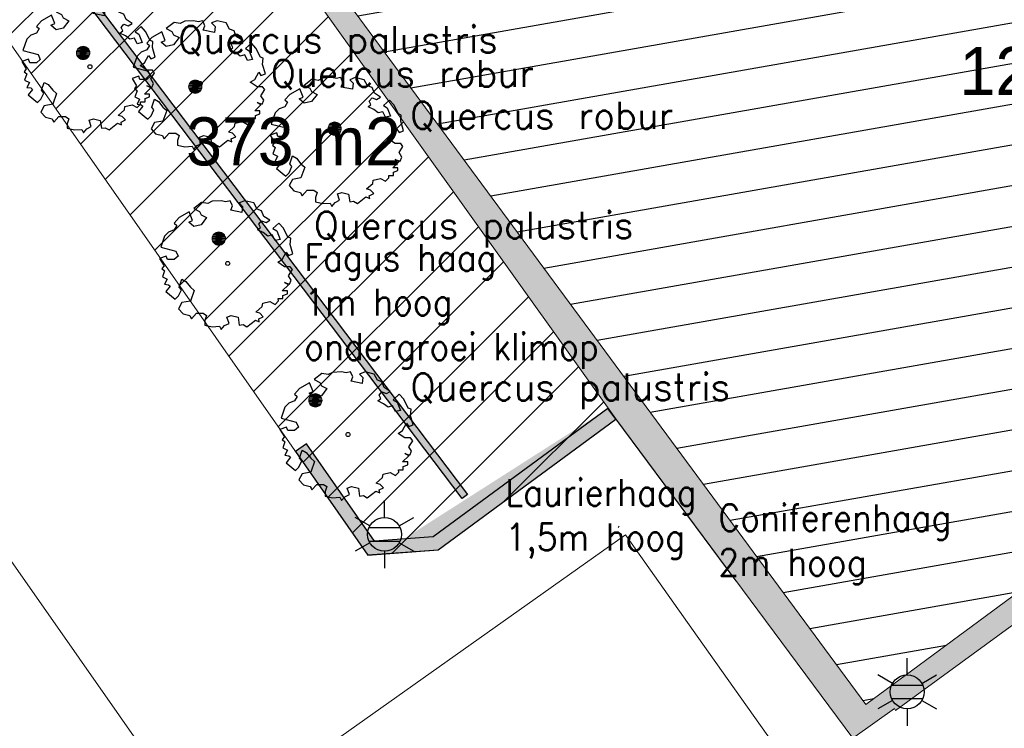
# Model space of a CAD drawing. Header units: metres. Extents: x 102852 to 107229, y 385458 to 392889.
# Tile 8 of 19: x 106760 to 106797, y 392631 to 392658. Entities that reach past the tile are written whole.
import ezdxf
from ezdxf.enums import TextEntityAlignment as Align

# ---------------------------------------------------------------- set-up
doc = ezdxf.new("R2010")
doc.units = ezdxf.units.M
for name, color, linetype, lineweight in [('0-BEPLANTING', 14, 'Continuous', 30), ('0-HAAG', 82, 'Continuous', 30), ('0-TENNISBAAN', 160, 'Continuous', 30), ('0-VERHARDING', 5, 'Continuous', 30), ('_alg-maatvoering', 7, 'Continuous', 0), ('B-WE-GR-BOOM-S', 90, 'Continuous', 30), ('B-WE-GR-STRUIK-G', 90, 'Continuous', 13), ('B-WE-IE-GEBOUW-G', 10, 'Continuous', 0), ('B-WE-IE-OV-LICHTMAST-S', 40, 'Continuous', 30), ('B-WE-OG-TOPOGRAFIE_BEBOUWING-G', 8, 'Continuous', 13), ('B-WE-VH-KANTVERHARDING-G', 60, 'Continuous', 13), ('Bomen', 84, 'Continuous', 0), ('Boomsoort', 10, 'Continuous', 0), ('N-WE-IE-TERREINAFSCHEIDING_KUNSTMATIG_HEKWERK-G', 6, 'Continuous', 0), ('X-XX-AL-VERWIJZING-S', 7, 'Continuous', 30)]:
    doc.layers.add(name, color=color, linetype=linetype, lineweight=lineweight)
doc.styles.add('arial', font='arial.ttf')
doc.styles.add('ISO 1 1000 T2 5 0', font='font_iso.shx', dxfattribs={"height": 2.5})
doc.styles.add('NLCS-ISO', font='NLCS-ISO.ttf')
doc.styles.add('NLCS-ISO-M200-T25', font='NLCS-ISO.ttf', dxfattribs={"height": 0.5})
doc.styles.add('Style-txt', font='txt.shx')

# ---------------------------------------------------------------- blocks, each defined once
blk = doc.blocks.new('B-SIE-WEG_LICHTMAST-SO_6')
at = {"ltscale": 0.1}
for p, q in [((0, 1.266), (0, 2.531)), ((-1.096, 0.633), (-2.192, 1.266)), ((1.096, 0.633), (2.192, 1.266)), ((-1.096, -0.633), (-2.192, -1.266)), ((1.096, -0.633), (2.192, -1.266)), ((0, -1.266), (0, -2.531))]:
    blk.add_line(p, q, dxfattribs=at)
at = {"flags": 128}
for points in [[(-1.163, 0.5), (1.163, 0.5)], [(-1.163, -0.5), (1.163, -0.5)]]:
    blk.add_lwpolyline(points, dxfattribs=at)
at = {"ltscale": 0.1}
blk.add_circle((0, 0), 1.266, dxfattribs=at)
at = {"style": 'NLCS-ISO'}
blk.add_attdef('TYPE', text='', height=1.8, dxfattribs=at).set_placement((0, 2.531), align=Align.BOTTOM_CENTER)
blk = doc.blocks.new('SGR-BOOM_06_9')
at = {"linetype": 'Continuous', "flags": 128}
blk.add_lwpolyline([(2.698, 3.52), (2.53, 3.939), (2.197, 4.064), (1.945, 4.524), (1.273, 4.692), (0.855, 4.524), (1.108, 4.273), (1.064, 3.812), (0.228, 3.98), (0.352, 4.315), (0.184, 4.692), (-0.15, 4.609), (-0.486, 4.692), (-1.155, 4.65), (-1.491, 4.483), (-1.952, 4.565), (-2.539, 4.105), (-2.12, 3.896), (-1.994, 3.644), (-1.575, 3.435), (-1.994, 2.89), (-2.539, 2.766), (-2.915, 3.099), (-2.62, 3.217), (-2.873, 3.855), (-3.628, 3.435), (-4.004, 3.016), (-3.794, 2.848), (-4.004, 2.514), (-4.425, 2.346), (-4.717, 2.054), (-5.01, 1.214), (-3.88, 0.921), (-3.712, 0.544), (-4.004, 0.293), (-4.507, 0.293), (-4.602, 0.556), (-5.093, 0.376), (-4.758, -0.168), (-4.925, -0.377), (-4.717, -0.545), (-4.884, -1.006), (-4.532, -1.182), (-4.717, -1.551), (-4.424, -1.592), (-4.293, -1.707), (-4.619, -2.107), (-3.921, -2.682), (-3.668, -2.431), (-3.46, -1.97), (-3.627, -1.761), (-3.419, -1.174), (-3.124, -1.342), (-2.788, -1.761), (-2.496, -2.01), (-2.788, -2.808), (-3.419, -2.932), (-3.668, -3.394), (-3.333, -3.771), (-2.832, -3.897), (-2.769, -4.022), (-2.706, -4.148), (-2.328, -3.729), (-1.826, -3.729), (-1.575, -3.897), (-1.699, -4.273), (-1.699, -4.609), (-1.154, -4.736), (-0.61, -4.692), (-0.486, -4.945), (-0.233, -4.65), (0.101, -4.483), (-0.059, -4.007), (0.269, -3.896), (0.773, -4.023), (0.856, -4.609), (1.149, -4.565), (1.442, -4.736), (2.071, -4.232), (2.365, -4.356), (2.322, -4.147), (2.657, -3.98), (2.406, -3.728), (2.113, -3.644), (2.574, -3.226), (2.615, -2.975), (3.16, -2.848), (3.538, -3.058), (3.787, -2.807), (3.77, -2.633), (4.123, -2.633), (4.123, -2.387), (4.459, -2.263), (4.459, -2.054), (4.082, -2.054), (4.543, -1.591), (4.25, -1.425), (4.627, -1.55), (4.752, -1.257), (4.543, -0.921), (4.835, -0.461), (4.668, -0.252), (4.25, -0.252), (3.746, 0.085), (4.082, 0.294), (4.375, 0.838), (4.543, 0.589), (4.876, 0.713), (4.667, 1.425), (4.711, 1.886), (4.5, 1.97), (4.164, 2.64), (3.828, 3.013), (3.374, 2.604), (3.663, 2.431), (3.914, 1.802), (3.537, 1.718), (3.327, 2.136), (2.991, 2.054), (2.657, 2.305), (2.238, 2.514), (2.447, 2.682), (2.321, 2.932), (2.53, 3.184), (2.866, 3.059), (3.159, 3.227)], close=True, dxfattribs=at)
blk.add_circle((0, 0), 0.15)
at = {"style": 'NLCS-ISO-M200-T25'}
blk.add_attdef('TYPE', (0, 0), '', height=1.8, dxfattribs=at)
blk = doc.blocks.new('kadata_3')
at = {"layer": 'B-WE-OG-TOPOGRAFIE_BEBOUWING-G', "flags": 128}
for points in [[(106761.945, 392633.723), (106746.916, 392655.197)], [(106782.373, 392638.334), (106766.56, 392627.129)], [(106785.264, 392634.255), (106782.373, 392638.334)], [(106790.766, 392626.492), (106785.264, 392634.255)], [(106766.56, 392627.129), (106761.945, 392633.723)]]:
    blk.add_lwpolyline(points, dxfattribs=at)
blk = doc.blocks.new('MPOLYGON_104')
at = {"layer": 'Bomen', "flags": 128}
for points in [[(106770.535, 392643.419), (106770.53, 392643.37), (106771.03, 392643.37)], [(106770.53, 392643.37), (106770.535, 392643.321), (106771.025, 392643.321)], [(106770.53, 392643.37), (106771.03, 392643.37), (106771.025, 392643.321)], [(106770.549, 392643.466), (106770.535, 392643.419), (106771.025, 392643.419)], [(106770.535, 392643.419), (106771.025, 392643.419), (106771.03, 392643.37)], [(106770.535, 392643.321), (106770.549, 392643.274), (106771.011, 392643.274)], [(106770.535, 392643.321), (106771.025, 392643.321), (106771.011, 392643.274)], [(106770.572, 392643.509), (106770.549, 392643.466), (106771.011, 392643.466)], [(106770.549, 392643.466), (106771.011, 392643.466), (106771.025, 392643.419)], [(106770.603, 392643.547), (106770.572, 392643.509), (106770.988, 392643.509)], [(106770.572, 392643.509), (106770.988, 392643.509), (106771.011, 392643.466)], [(106770.641, 392643.578), (106770.603, 392643.547), (106770.957, 392643.547)], [(106770.603, 392643.547), (106770.957, 392643.547), (106770.988, 392643.509)], [(106770.684, 392643.601), (106770.641, 392643.578), (106770.919, 392643.578)], [(106770.641, 392643.578), (106770.919, 392643.578), (106770.957, 392643.547)], [(106770.731, 392643.615), (106770.684, 392643.601), (106770.876, 392643.601)], [(106770.684, 392643.601), (106770.876, 392643.601), (106770.919, 392643.578)], [(106770.78, 392643.62), (106770.731, 392643.615), (106770.829, 392643.615)], [(106770.731, 392643.615), (106770.829, 392643.615), (106770.876, 392643.601)], [(106770.549, 392643.274), (106770.572, 392643.231), (106770.988, 392643.231)], [(106770.549, 392643.274), (106771.011, 392643.274), (106770.988, 392643.231)], [(106770.572, 392643.231), (106770.603, 392643.193), (106770.957, 392643.193)], [(106770.572, 392643.231), (106770.988, 392643.231), (106770.957, 392643.193)], [(106770.603, 392643.193), (106770.641, 392643.162), (106770.919, 392643.162)], [(106770.603, 392643.193), (106770.957, 392643.193), (106770.919, 392643.162)], [(106770.641, 392643.162), (106770.684, 392643.139), (106770.876, 392643.139)], [(106770.641, 392643.162), (106770.919, 392643.162), (106770.876, 392643.139)], [(106770.684, 392643.139), (106770.731, 392643.125), (106770.829, 392643.125)], [(106770.684, 392643.139), (106770.876, 392643.139), (106770.829, 392643.125)], [(106770.731, 392643.125), (106770.829, 392643.125), (106770.78, 392643.12)]]:
    blk.add_lwpolyline(points, close=True, dxfattribs=at)
at = {"layer": 'Bomen', "color": 74, "true_color": 0x55aa00, "flags": 128}
for points in [[(106770.53, 392643.37), (106770.535, 392643.419)], [(106770.535, 392643.321), (106770.53, 392643.37)], [(106770.535, 392643.419), (106770.549, 392643.466)], [(106770.549, 392643.274), (106770.535, 392643.321)], [(106770.549, 392643.466), (106770.572, 392643.509)], [(106770.572, 392643.509), (106770.603, 392643.547)], [(106770.603, 392643.547), (106770.641, 392643.578)], [(106770.641, 392643.578), (106770.684, 392643.601)], [(106770.684, 392643.601), (106770.731, 392643.615)], [(106770.731, 392643.615), (106770.78, 392643.62)], [(106770.78, 392643.62), (106770.829, 392643.615)], [(106770.829, 392643.615), (106770.876, 392643.601)], [(106770.876, 392643.601), (106770.919, 392643.578)], [(106770.919, 392643.578), (106770.957, 392643.547)], [(106770.957, 392643.547), (106770.988, 392643.509)], [(106770.988, 392643.509), (106771.011, 392643.466)], [(106771.011, 392643.466), (106771.025, 392643.419)], [(106771.025, 392643.321), (106771.011, 392643.274)], [(106771.025, 392643.419), (106771.03, 392643.37)], [(106771.03, 392643.37), (106771.025, 392643.321)], [(106770.572, 392643.231), (106770.549, 392643.274)], [(106770.603, 392643.193), (106770.572, 392643.231)], [(106770.641, 392643.162), (106770.603, 392643.193)], [(106770.684, 392643.139), (106770.641, 392643.162)], [(106770.731, 392643.125), (106770.684, 392643.139)], [(106770.78, 392643.12), (106770.731, 392643.125)], [(106770.829, 392643.125), (106770.78, 392643.12)], [(106770.876, 392643.139), (106770.829, 392643.125)], [(106770.919, 392643.162), (106770.876, 392643.139)], [(106770.957, 392643.193), (106770.919, 392643.162)], [(106770.988, 392643.231), (106770.957, 392643.193)], [(106771.011, 392643.274), (106770.988, 392643.231)]]:
    blk.add_lwpolyline(points, dxfattribs=at)
at = {"layer": 'Bomen'}
for points in [[(106770.535, 392643.419), (106770.53, 392643.37), (106771.03, 392643.37)], [(106770.549, 392643.466), (106770.535, 392643.419), (106771.025, 392643.419)], [(106770.535, 392643.419), (106771.025, 392643.419), (106771.03, 392643.37)], [(106770.572, 392643.509), (106770.549, 392643.466), (106771.011, 392643.466)], [(106770.549, 392643.466), (106771.011, 392643.466), (106771.025, 392643.419)], [(106770.603, 392643.547), (106770.572, 392643.509), (106770.988, 392643.509)], [(106770.572, 392643.509), (106770.988, 392643.509), (106771.011, 392643.466)], [(106770.641, 392643.578), (106770.603, 392643.547), (106770.957, 392643.547)], [(106770.603, 392643.547), (106770.957, 392643.547), (106770.988, 392643.509)], [(106770.684, 392643.601), (106770.641, 392643.578), (106770.919, 392643.578)], [(106770.641, 392643.578), (106770.919, 392643.578), (106770.957, 392643.547)], [(106770.731, 392643.615), (106770.684, 392643.601), (106770.876, 392643.601)], [(106770.684, 392643.601), (106770.876, 392643.601), (106770.919, 392643.578)], [(106770.78, 392643.62), (106770.731, 392643.615), (106770.829, 392643.615)], [(106770.731, 392643.615), (106770.829, 392643.615), (106770.876, 392643.601)]]:
    blk.add_solid(points, dxfattribs=at)
at = {"layer": 'Bomen', "extrusion": (0, 0, -1)}
for points in [[(-106770.53, 392643.37), (-106770.535, 392643.321), (-106771.025, 392643.321)], [(-106770.53, 392643.37), (-106771.03, 392643.37), (-106771.025, 392643.321)], [(-106770.535, 392643.321), (-106770.549, 392643.274), (-106771.011, 392643.274)], [(-106770.535, 392643.321), (-106771.025, 392643.321), (-106771.011, 392643.274)], [(-106770.549, 392643.274), (-106770.572, 392643.231), (-106770.988, 392643.231)], [(-106770.549, 392643.274), (-106771.011, 392643.274), (-106770.988, 392643.231)], [(-106770.572, 392643.231), (-106770.603, 392643.193), (-106770.957, 392643.193)], [(-106770.572, 392643.231), (-106770.988, 392643.231), (-106770.957, 392643.193)], [(-106770.603, 392643.193), (-106770.641, 392643.162), (-106770.919, 392643.162)], [(-106770.603, 392643.193), (-106770.957, 392643.193), (-106770.919, 392643.162)], [(-106770.641, 392643.162), (-106770.684, 392643.139), (-106770.876, 392643.139)], [(-106770.641, 392643.162), (-106770.919, 392643.162), (-106770.876, 392643.139)], [(-106770.684, 392643.139), (-106770.731, 392643.125), (-106770.829, 392643.125)], [(-106770.684, 392643.139), (-106770.876, 392643.139), (-106770.829, 392643.125)], [(-106770.731, 392643.125), (-106770.829, 392643.125), (-106770.78, 392643.12)]]:
    blk.add_solid(points, dxfattribs=at)
blk = doc.blocks.new('MPOLYGON_105')
at = {"layer": 'Bomen', "flags": 128}
for points in [[(106766.043, 392655.147), (106766.039, 392655.098), (106766.539, 392655.098)], [(106766.039, 392655.098), (106766.043, 392655.049), (106766.534, 392655.049)], [(106766.039, 392655.098), (106766.539, 392655.098), (106766.534, 392655.049)], [(106766.058, 392655.194), (106766.043, 392655.147), (106766.534, 392655.147)], [(106766.043, 392655.147), (106766.534, 392655.147), (106766.539, 392655.098)], [(106766.081, 392655.237), (106766.058, 392655.194), (106766.52, 392655.194)], [(106766.058, 392655.194), (106766.52, 392655.194), (106766.534, 392655.147)], [(106766.112, 392655.275), (106766.081, 392655.237), (106766.497, 392655.237)], [(106766.081, 392655.237), (106766.497, 392655.237), (106766.52, 392655.194)], [(106766.15, 392655.306), (106766.112, 392655.275), (106766.465, 392655.275)], [(106766.112, 392655.275), (106766.465, 392655.275), (106766.497, 392655.237)], [(106766.193, 392655.329), (106766.15, 392655.306), (106766.428, 392655.306)], [(106766.15, 392655.306), (106766.428, 392655.306), (106766.465, 392655.275)], [(106766.24, 392655.343), (106766.193, 392655.329), (106766.384, 392655.329)], [(106766.193, 392655.329), (106766.384, 392655.329), (106766.428, 392655.306)], [(106766.289, 392655.348), (106766.24, 392655.343), (106766.337, 392655.343)], [(106766.24, 392655.343), (106766.337, 392655.343), (106766.384, 392655.329)], [(106766.043, 392655.049), (106766.058, 392655.002), (106766.52, 392655.002)], [(106766.043, 392655.049), (106766.534, 392655.049), (106766.52, 392655.002)], [(106766.058, 392655.002), (106766.081, 392654.959), (106766.497, 392654.959)], [(106766.058, 392655.002), (106766.52, 392655.002), (106766.497, 392654.959)], [(106766.081, 392654.959), (106766.112, 392654.921), (106766.465, 392654.921)], [(106766.081, 392654.959), (106766.497, 392654.959), (106766.465, 392654.921)], [(106766.112, 392654.921), (106766.15, 392654.89), (106766.428, 392654.89)], [(106766.112, 392654.921), (106766.465, 392654.921), (106766.428, 392654.89)], [(106766.15, 392654.89), (106766.193, 392654.867), (106766.384, 392654.867)], [(106766.15, 392654.89), (106766.428, 392654.89), (106766.384, 392654.867)], [(106766.193, 392654.867), (106766.24, 392654.853), (106766.337, 392654.853)], [(106766.193, 392654.867), (106766.384, 392654.867), (106766.337, 392654.853)], [(106766.24, 392654.853), (106766.337, 392654.853), (106766.289, 392654.848)]]:
    blk.add_lwpolyline(points, close=True, dxfattribs=at)
at = {"layer": 'Bomen', "color": 74, "true_color": 0x55aa00, "flags": 128}
for points in [[(106766.039, 392655.098), (106766.043, 392655.147)], [(106766.043, 392655.049), (106766.039, 392655.098)], [(106766.043, 392655.147), (106766.058, 392655.194)], [(106766.058, 392655.194), (106766.081, 392655.237)], [(106766.081, 392655.237), (106766.112, 392655.275)], [(106766.112, 392655.275), (106766.15, 392655.306)], [(106766.15, 392655.306), (106766.193, 392655.329)], [(106766.193, 392655.329), (106766.24, 392655.343)], [(106766.24, 392655.343), (106766.289, 392655.348)], [(106766.289, 392655.348), (106766.337, 392655.343)], [(106766.337, 392655.343), (106766.384, 392655.329)], [(106766.384, 392655.329), (106766.428, 392655.306)], [(106766.428, 392655.306), (106766.465, 392655.275)], [(106766.465, 392655.275), (106766.497, 392655.237)], [(106766.497, 392655.237), (106766.52, 392655.194)], [(106766.52, 392655.194), (106766.534, 392655.147)], [(106766.534, 392655.147), (106766.539, 392655.098)], [(106766.539, 392655.098), (106766.534, 392655.049)], [(106766.058, 392655.002), (106766.043, 392655.049)], [(106766.081, 392654.959), (106766.058, 392655.002)], [(106766.112, 392654.921), (106766.081, 392654.959)], [(106766.15, 392654.89), (106766.112, 392654.921)], [(106766.193, 392654.867), (106766.15, 392654.89)], [(106766.24, 392654.853), (106766.193, 392654.867)], [(106766.289, 392654.848), (106766.24, 392654.853)], [(106766.337, 392654.853), (106766.289, 392654.848)], [(106766.384, 392654.867), (106766.337, 392654.853)], [(106766.428, 392654.89), (106766.384, 392654.867)], [(106766.465, 392654.921), (106766.428, 392654.89)], [(106766.497, 392654.959), (106766.465, 392654.921)], [(106766.52, 392655.002), (106766.497, 392654.959)], [(106766.534, 392655.049), (106766.52, 392655.002)]]:
    blk.add_lwpolyline(points, dxfattribs=at)
at = {"layer": 'Bomen'}
for points in [[(106766.043, 392655.147), (106766.039, 392655.098), (106766.539, 392655.098)], [(106766.058, 392655.194), (106766.043, 392655.147), (106766.534, 392655.147)], [(106766.043, 392655.147), (106766.534, 392655.147), (106766.539, 392655.098)], [(106766.081, 392655.237), (106766.058, 392655.194), (106766.52, 392655.194)], [(106766.058, 392655.194), (106766.52, 392655.194), (106766.534, 392655.147)], [(106766.112, 392655.275), (106766.081, 392655.237), (106766.497, 392655.237)], [(106766.081, 392655.237), (106766.497, 392655.237), (106766.52, 392655.194)], [(106766.15, 392655.306), (106766.112, 392655.275), (106766.465, 392655.275)], [(106766.112, 392655.275), (106766.465, 392655.275), (106766.497, 392655.237)], [(106766.193, 392655.329), (106766.15, 392655.306), (106766.428, 392655.306)], [(106766.15, 392655.306), (106766.428, 392655.306), (106766.465, 392655.275)], [(106766.24, 392655.343), (106766.193, 392655.329), (106766.384, 392655.329)], [(106766.193, 392655.329), (106766.384, 392655.329), (106766.428, 392655.306)], [(106766.289, 392655.348), (106766.24, 392655.343), (106766.337, 392655.343)], [(106766.24, 392655.343), (106766.337, 392655.343), (106766.384, 392655.329)]]:
    blk.add_solid(points, dxfattribs=at)
at = {"layer": 'Bomen', "extrusion": (0, 0, -1)}
for points in [[(-106766.039, 392655.098), (-106766.043, 392655.049), (-106766.534, 392655.049)], [(-106766.039, 392655.098), (-106766.539, 392655.098), (-106766.534, 392655.049)], [(-106766.043, 392655.049), (-106766.058, 392655.002), (-106766.52, 392655.002)], [(-106766.043, 392655.049), (-106766.534, 392655.049), (-106766.52, 392655.002)], [(-106766.058, 392655.002), (-106766.081, 392654.959), (-106766.497, 392654.959)], [(-106766.058, 392655.002), (-106766.52, 392655.002), (-106766.497, 392654.959)], [(-106766.081, 392654.959), (-106766.112, 392654.921), (-106766.465, 392654.921)], [(-106766.081, 392654.959), (-106766.497, 392654.959), (-106766.465, 392654.921)], [(-106766.112, 392654.921), (-106766.15, 392654.89), (-106766.428, 392654.89)], [(-106766.112, 392654.921), (-106766.465, 392654.921), (-106766.428, 392654.89)], [(-106766.15, 392654.89), (-106766.193, 392654.867), (-106766.384, 392654.867)], [(-106766.15, 392654.89), (-106766.428, 392654.89), (-106766.384, 392654.867)], [(-106766.193, 392654.867), (-106766.24, 392654.853), (-106766.337, 392654.853)], [(-106766.193, 392654.867), (-106766.384, 392654.867), (-106766.337, 392654.853)], [(-106766.24, 392654.853), (-106766.337, 392654.853), (-106766.289, 392654.848)]]:
    blk.add_solid(points, dxfattribs=at)
blk = doc.blocks.new('MPOLYGON_149')
at = {"layer": 'Bomen', "flags": 128}
for points in [[(106771.269, 392653.626), (106771.255, 392653.579), (106771.745, 392653.579)], [(106771.292, 392653.669), (106771.269, 392653.626), (106771.731, 392653.626)], [(106771.269, 392653.626), (106771.731, 392653.626), (106771.745, 392653.579)], [(106771.323, 392653.707), (106771.292, 392653.669), (106771.708, 392653.669)], [(106771.292, 392653.669), (106771.708, 392653.669), (106771.731, 392653.626)], [(106771.361, 392653.738), (106771.323, 392653.707), (106771.677, 392653.707)], [(106771.323, 392653.707), (106771.677, 392653.707), (106771.708, 392653.669)], [(106771.404, 392653.761), (106771.361, 392653.738), (106771.639, 392653.738)], [(106771.361, 392653.738), (106771.639, 392653.738), (106771.677, 392653.707)], [(106771.451, 392653.775), (106771.404, 392653.761), (106771.596, 392653.761)], [(106771.404, 392653.761), (106771.596, 392653.761), (106771.639, 392653.738)], [(106771.5, 392653.78), (106771.451, 392653.775), (106771.549, 392653.775)], [(106771.451, 392653.775), (106771.549, 392653.775), (106771.596, 392653.761)], [(106771.255, 392653.579), (106771.25, 392653.53), (106771.75, 392653.53)], [(106771.25, 392653.53), (106771.255, 392653.481), (106771.745, 392653.481)], [(106771.25, 392653.53), (106771.75, 392653.53), (106771.745, 392653.481)], [(106771.255, 392653.579), (106771.745, 392653.579), (106771.75, 392653.53)], [(106771.255, 392653.481), (106771.269, 392653.434), (106771.731, 392653.434)], [(106771.255, 392653.481), (106771.745, 392653.481), (106771.731, 392653.434)], [(106771.269, 392653.434), (106771.292, 392653.391), (106771.708, 392653.391)], [(106771.269, 392653.434), (106771.731, 392653.434), (106771.708, 392653.391)], [(106771.292, 392653.391), (106771.323, 392653.353), (106771.677, 392653.353)], [(106771.292, 392653.391), (106771.708, 392653.391), (106771.677, 392653.353)], [(106771.323, 392653.353), (106771.361, 392653.322), (106771.639, 392653.322)], [(106771.323, 392653.353), (106771.677, 392653.353), (106771.639, 392653.322)], [(106771.361, 392653.322), (106771.404, 392653.299), (106771.596, 392653.299)], [(106771.361, 392653.322), (106771.639, 392653.322), (106771.596, 392653.299)], [(106771.404, 392653.299), (106771.451, 392653.285), (106771.549, 392653.285)], [(106771.404, 392653.299), (106771.596, 392653.299), (106771.549, 392653.285)], [(106771.451, 392653.285), (106771.549, 392653.285), (106771.5, 392653.28)]]:
    blk.add_lwpolyline(points, close=True, dxfattribs=at)
at = {"layer": 'Bomen', "color": 74, "true_color": 0x55aa00, "flags": 128}
for points in [[(106771.255, 392653.579), (106771.269, 392653.626)], [(106771.269, 392653.626), (106771.292, 392653.669)], [(106771.292, 392653.669), (106771.323, 392653.707)], [(106771.323, 392653.707), (106771.361, 392653.738)], [(106771.361, 392653.738), (106771.404, 392653.761)], [(106771.404, 392653.761), (106771.451, 392653.775)], [(106771.451, 392653.775), (106771.5, 392653.78)], [(106771.5, 392653.78), (106771.549, 392653.775)], [(106771.549, 392653.775), (106771.596, 392653.761)], [(106771.596, 392653.761), (106771.639, 392653.738)], [(106771.639, 392653.738), (106771.677, 392653.707)], [(106771.677, 392653.707), (106771.708, 392653.669)], [(106771.708, 392653.669), (106771.731, 392653.626)], [(106771.731, 392653.626), (106771.745, 392653.579)], [(106771.25, 392653.53), (106771.255, 392653.579)], [(106771.255, 392653.481), (106771.25, 392653.53)], [(106771.269, 392653.434), (106771.255, 392653.481)], [(106771.292, 392653.391), (106771.269, 392653.434)], [(106771.323, 392653.353), (106771.292, 392653.391)], [(106771.361, 392653.322), (106771.323, 392653.353)], [(106771.404, 392653.299), (106771.361, 392653.322)], [(106771.451, 392653.285), (106771.404, 392653.299)], [(106771.5, 392653.28), (106771.451, 392653.285)], [(106771.549, 392653.285), (106771.5, 392653.28)], [(106771.596, 392653.299), (106771.549, 392653.285)], [(106771.639, 392653.322), (106771.596, 392653.299)], [(106771.677, 392653.353), (106771.639, 392653.322)], [(106771.708, 392653.391), (106771.677, 392653.353)], [(106771.731, 392653.434), (106771.708, 392653.391)], [(106771.745, 392653.481), (106771.731, 392653.434)], [(106771.745, 392653.579), (106771.75, 392653.53)], [(106771.75, 392653.53), (106771.745, 392653.481)]]:
    blk.add_lwpolyline(points, dxfattribs=at)
at = {"layer": 'Bomen'}
for points in [[(106771.269, 392653.626), (106771.255, 392653.579), (106771.745, 392653.579)], [(106771.292, 392653.669), (106771.269, 392653.626), (106771.731, 392653.626)], [(106771.269, 392653.626), (106771.731, 392653.626), (106771.745, 392653.579)], [(106771.323, 392653.707), (106771.292, 392653.669), (106771.708, 392653.669)], [(106771.292, 392653.669), (106771.708, 392653.669), (106771.731, 392653.626)], [(106771.361, 392653.738), (106771.323, 392653.707), (106771.677, 392653.707)], [(106771.323, 392653.707), (106771.677, 392653.707), (106771.708, 392653.669)], [(106771.404, 392653.761), (106771.361, 392653.738), (106771.639, 392653.738)], [(106771.361, 392653.738), (106771.639, 392653.738), (106771.677, 392653.707)], [(106771.451, 392653.775), (106771.404, 392653.761), (106771.596, 392653.761)], [(106771.404, 392653.761), (106771.596, 392653.761), (106771.639, 392653.738)], [(106771.5, 392653.78), (106771.451, 392653.775), (106771.549, 392653.775)], [(106771.451, 392653.775), (106771.549, 392653.775), (106771.596, 392653.761)], [(106771.255, 392653.579), (106771.25, 392653.53), (106771.75, 392653.53)], [(106771.255, 392653.579), (106771.745, 392653.579), (106771.75, 392653.53)]]:
    blk.add_solid(points, dxfattribs=at)
at = {"layer": 'Bomen', "extrusion": (0, 0, -1)}
for points in [[(-106771.25, 392653.53), (-106771.255, 392653.481), (-106771.745, 392653.481)], [(-106771.25, 392653.53), (-106771.75, 392653.53), (-106771.745, 392653.481)], [(-106771.255, 392653.481), (-106771.269, 392653.434), (-106771.731, 392653.434)], [(-106771.255, 392653.481), (-106771.745, 392653.481), (-106771.731, 392653.434)], [(-106771.269, 392653.434), (-106771.292, 392653.391), (-106771.708, 392653.391)], [(-106771.269, 392653.434), (-106771.731, 392653.434), (-106771.708, 392653.391)], [(-106771.292, 392653.391), (-106771.323, 392653.353), (-106771.677, 392653.353)], [(-106771.292, 392653.391), (-106771.708, 392653.391), (-106771.677, 392653.353)], [(-106771.323, 392653.353), (-106771.361, 392653.322), (-106771.639, 392653.322)], [(-106771.323, 392653.353), (-106771.677, 392653.353), (-106771.639, 392653.322)], [(-106771.361, 392653.322), (-106771.404, 392653.299), (-106771.596, 392653.299)], [(-106771.361, 392653.322), (-106771.639, 392653.322), (-106771.596, 392653.299)], [(-106771.404, 392653.299), (-106771.451, 392653.285), (-106771.549, 392653.285)], [(-106771.404, 392653.299), (-106771.596, 392653.299), (-106771.549, 392653.285)], [(-106771.451, 392653.285), (-106771.549, 392653.285), (-106771.5, 392653.28)]]:
    blk.add_solid(points, dxfattribs=at)
blk = doc.blocks.new('MPOLYGON_206')
at = {"layer": 'Bomen', "flags": 128}
for points in [[(106766.993, 392649.597), (106766.962, 392649.559), (106767.378, 392649.559)], [(106767.031, 392649.628), (106766.993, 392649.597), (106767.347, 392649.597)], [(106766.993, 392649.597), (106767.347, 392649.597), (106767.378, 392649.559)], [(106767.074, 392649.651), (106767.031, 392649.628), (106767.309, 392649.628)], [(106767.031, 392649.628), (106767.309, 392649.628), (106767.347, 392649.597)], [(106767.121, 392649.665), (106767.074, 392649.651), (106767.266, 392649.651)], [(106767.074, 392649.651), (106767.266, 392649.651), (106767.309, 392649.628)], [(106767.17, 392649.67), (106767.121, 392649.665), (106767.219, 392649.665)], [(106767.121, 392649.665), (106767.219, 392649.665), (106767.266, 392649.651)], [(106766.925, 392649.469), (106766.92, 392649.42), (106767.42, 392649.42)], [(106766.92, 392649.42), (106766.925, 392649.371), (106767.415, 392649.371)], [(106766.92, 392649.42), (106767.42, 392649.42), (106767.415, 392649.371)], [(106766.939, 392649.516), (106766.925, 392649.469), (106767.415, 392649.469)], [(106766.925, 392649.469), (106767.415, 392649.469), (106767.42, 392649.42)], [(106766.925, 392649.371), (106766.939, 392649.324), (106767.401, 392649.324)], [(106766.925, 392649.371), (106767.415, 392649.371), (106767.401, 392649.324)], [(106766.962, 392649.559), (106766.939, 392649.516), (106767.401, 392649.516)], [(106766.939, 392649.516), (106767.401, 392649.516), (106767.415, 392649.469)], [(106766.939, 392649.324), (106766.962, 392649.281), (106767.378, 392649.281)], [(106766.939, 392649.324), (106767.401, 392649.324), (106767.378, 392649.281)], [(106766.962, 392649.559), (106767.378, 392649.559), (106767.401, 392649.516)], [(106766.962, 392649.281), (106766.993, 392649.243), (106767.347, 392649.243)], [(106766.962, 392649.281), (106767.378, 392649.281), (106767.347, 392649.243)], [(106766.993, 392649.243), (106767.031, 392649.212), (106767.309, 392649.212)], [(106766.993, 392649.243), (106767.347, 392649.243), (106767.309, 392649.212)], [(106767.031, 392649.212), (106767.074, 392649.189), (106767.266, 392649.189)], [(106767.031, 392649.212), (106767.309, 392649.212), (106767.266, 392649.189)], [(106767.074, 392649.189), (106767.121, 392649.175), (106767.219, 392649.175)], [(106767.074, 392649.189), (106767.266, 392649.189), (106767.219, 392649.175)], [(106767.121, 392649.175), (106767.219, 392649.175), (106767.17, 392649.17)]]:
    blk.add_lwpolyline(points, close=True, dxfattribs=at)
at = {"layer": 'Bomen', "color": 74, "true_color": 0x55aa00, "flags": 128}
for points in [[(106766.962, 392649.559), (106766.993, 392649.597)], [(106766.993, 392649.597), (106767.031, 392649.628)], [(106767.031, 392649.628), (106767.074, 392649.651)], [(106767.074, 392649.651), (106767.121, 392649.665)], [(106767.121, 392649.665), (106767.17, 392649.67)], [(106767.17, 392649.67), (106767.219, 392649.665)], [(106767.219, 392649.665), (106767.266, 392649.651)], [(106767.266, 392649.651), (106767.309, 392649.628)], [(106767.309, 392649.628), (106767.347, 392649.597)], [(106767.347, 392649.597), (106767.378, 392649.559)], [(106766.92, 392649.42), (106766.925, 392649.469)], [(106766.925, 392649.371), (106766.92, 392649.42)], [(106766.925, 392649.469), (106766.939, 392649.516)], [(106766.939, 392649.324), (106766.925, 392649.371)], [(106766.939, 392649.516), (106766.962, 392649.559)], [(106766.962, 392649.281), (106766.939, 392649.324)], [(106766.993, 392649.243), (106766.962, 392649.281)], [(106767.031, 392649.212), (106766.993, 392649.243)], [(106767.074, 392649.189), (106767.031, 392649.212)], [(106767.309, 392649.212), (106767.266, 392649.189)], [(106767.347, 392649.243), (106767.309, 392649.212)], [(106767.378, 392649.281), (106767.347, 392649.243)], [(106767.378, 392649.559), (106767.401, 392649.516)], [(106767.401, 392649.324), (106767.378, 392649.281)], [(106767.401, 392649.516), (106767.415, 392649.469)], [(106767.415, 392649.371), (106767.401, 392649.324)], [(106767.415, 392649.469), (106767.42, 392649.42)], [(106767.42, 392649.42), (106767.415, 392649.371)], [(106767.121, 392649.175), (106767.074, 392649.189)], [(106767.17, 392649.17), (106767.121, 392649.175)], [(106767.219, 392649.175), (106767.17, 392649.17)], [(106767.266, 392649.189), (106767.219, 392649.175)]]:
    blk.add_lwpolyline(points, dxfattribs=at)
at = {"layer": 'Bomen'}
for points in [[(106766.993, 392649.597), (106766.962, 392649.559), (106767.378, 392649.559)], [(106767.031, 392649.628), (106766.993, 392649.597), (106767.347, 392649.597)], [(106766.993, 392649.597), (106767.347, 392649.597), (106767.378, 392649.559)], [(106767.074, 392649.651), (106767.031, 392649.628), (106767.309, 392649.628)], [(106767.031, 392649.628), (106767.309, 392649.628), (106767.347, 392649.597)], [(106767.121, 392649.665), (106767.074, 392649.651), (106767.266, 392649.651)], [(106767.074, 392649.651), (106767.266, 392649.651), (106767.309, 392649.628)], [(106767.17, 392649.67), (106767.121, 392649.665), (106767.219, 392649.665)], [(106767.121, 392649.665), (106767.219, 392649.665), (106767.266, 392649.651)], [(106766.925, 392649.469), (106766.92, 392649.42), (106767.42, 392649.42)], [(106766.939, 392649.516), (106766.925, 392649.469), (106767.415, 392649.469)], [(106766.925, 392649.469), (106767.415, 392649.469), (106767.42, 392649.42)], [(106766.962, 392649.559), (106766.939, 392649.516), (106767.401, 392649.516)], [(106766.939, 392649.516), (106767.401, 392649.516), (106767.415, 392649.469)], [(106766.962, 392649.559), (106767.378, 392649.559), (106767.401, 392649.516)]]:
    blk.add_solid(points, dxfattribs=at)
at = {"layer": 'Bomen', "extrusion": (0, 0, -1)}
for points in [[(-106766.92, 392649.42), (-106766.925, 392649.371), (-106767.415, 392649.371)], [(-106766.92, 392649.42), (-106767.42, 392649.42), (-106767.415, 392649.371)], [(-106766.925, 392649.371), (-106766.939, 392649.324), (-106767.401, 392649.324)], [(-106766.925, 392649.371), (-106767.415, 392649.371), (-106767.401, 392649.324)], [(-106766.939, 392649.324), (-106766.962, 392649.281), (-106767.378, 392649.281)], [(-106766.939, 392649.324), (-106767.401, 392649.324), (-106767.378, 392649.281)], [(-106766.962, 392649.281), (-106766.993, 392649.243), (-106767.347, 392649.243)], [(-106766.962, 392649.281), (-106767.378, 392649.281), (-106767.347, 392649.243)], [(-106766.993, 392649.243), (-106767.031, 392649.212), (-106767.309, 392649.212)], [(-106766.993, 392649.243), (-106767.347, 392649.243), (-106767.309, 392649.212)], [(-106767.031, 392649.212), (-106767.074, 392649.189), (-106767.266, 392649.189)], [(-106767.031, 392649.212), (-106767.309, 392649.212), (-106767.266, 392649.189)], [(-106767.074, 392649.189), (-106767.121, 392649.175), (-106767.219, 392649.175)], [(-106767.074, 392649.189), (-106767.266, 392649.189), (-106767.219, 392649.175)], [(-106767.121, 392649.175), (-106767.219, 392649.175), (-106767.17, 392649.17)]]:
    blk.add_solid(points, dxfattribs=at)
blk = doc.blocks.new('MPOLYGON_207')
at = {"layer": 'Bomen', "flags": 128}
for points in [[(106761.958, 392656.571), (106761.92, 392656.539), (106762.274, 392656.539)], [(106762.001, 392656.594), (106761.958, 392656.571), (106762.236, 392656.571)], [(106761.958, 392656.571), (106762.236, 392656.571), (106762.274, 392656.539)], [(106762.048, 392656.608), (106762.001, 392656.594), (106762.193, 392656.594)], [(106762.001, 392656.594), (106762.193, 392656.594), (106762.236, 392656.571)], [(106762.097, 392656.613), (106762.048, 392656.608), (106762.146, 392656.608)], [(106762.048, 392656.608), (106762.146, 392656.608), (106762.193, 392656.594)], [(106761.852, 392656.411), (106761.847, 392656.363), (106762.347, 392656.363)], [(106761.847, 392656.363), (106761.852, 392656.314), (106762.342, 392656.314)], [(106761.847, 392656.363), (106762.347, 392656.363), (106762.342, 392656.314)], [(106761.866, 392656.458), (106761.852, 392656.411), (106762.342, 392656.411)], [(106761.852, 392656.411), (106762.342, 392656.411), (106762.347, 392656.363)], [(106761.852, 392656.314), (106761.866, 392656.267), (106762.328, 392656.267)], [(106761.852, 392656.314), (106762.342, 392656.314), (106762.328, 392656.267)], [(106761.889, 392656.502), (106761.866, 392656.458), (106762.328, 392656.458)], [(106761.866, 392656.458), (106762.328, 392656.458), (106762.342, 392656.411)], [(106761.866, 392656.267), (106761.889, 392656.224), (106762.305, 392656.224)], [(106761.866, 392656.267), (106762.328, 392656.267), (106762.305, 392656.224)], [(106761.92, 392656.539), (106761.889, 392656.502), (106762.305, 392656.502)], [(106761.889, 392656.502), (106762.305, 392656.502), (106762.328, 392656.458)], [(106761.889, 392656.224), (106761.92, 392656.186), (106762.274, 392656.186)], [(106761.889, 392656.224), (106762.305, 392656.224), (106762.274, 392656.186)], [(106761.92, 392656.539), (106762.274, 392656.539), (106762.305, 392656.502)], [(106761.92, 392656.186), (106761.958, 392656.155), (106762.236, 392656.155)], [(106761.92, 392656.186), (106762.274, 392656.186), (106762.236, 392656.155)], [(106761.958, 392656.155), (106762.001, 392656.132), (106762.193, 392656.132)], [(106761.958, 392656.155), (106762.236, 392656.155), (106762.193, 392656.132)], [(106762.001, 392656.132), (106762.048, 392656.117), (106762.146, 392656.117)], [(106762.001, 392656.132), (106762.193, 392656.132), (106762.146, 392656.117)], [(106762.048, 392656.117), (106762.146, 392656.117), (106762.097, 392656.113)]]:
    blk.add_lwpolyline(points, close=True, dxfattribs=at)
at = {"layer": 'Bomen', "color": 74, "true_color": 0x55aa00, "flags": 128}
for points in [[(106761.92, 392656.539), (106761.958, 392656.571)], [(106761.958, 392656.571), (106762.001, 392656.594)], [(106762.001, 392656.594), (106762.048, 392656.608)], [(106762.048, 392656.608), (106762.097, 392656.613)], [(106762.097, 392656.613), (106762.146, 392656.608)], [(106762.146, 392656.608), (106762.193, 392656.594)], [(106762.193, 392656.594), (106762.236, 392656.571)], [(106762.236, 392656.571), (106762.274, 392656.539)], [(106761.847, 392656.363), (106761.852, 392656.411)], [(106761.852, 392656.314), (106761.847, 392656.363)], [(106761.852, 392656.411), (106761.866, 392656.458)], [(106761.866, 392656.267), (106761.852, 392656.314)], [(106761.866, 392656.458), (106761.889, 392656.502)], [(106761.889, 392656.224), (106761.866, 392656.267)], [(106761.889, 392656.502), (106761.92, 392656.539)], [(106761.92, 392656.186), (106761.889, 392656.224)], [(106762.274, 392656.539), (106762.305, 392656.502)], [(106762.305, 392656.224), (106762.274, 392656.186)], [(106762.305, 392656.502), (106762.328, 392656.458)], [(106762.328, 392656.267), (106762.305, 392656.224)], [(106762.328, 392656.458), (106762.342, 392656.411)], [(106762.342, 392656.314), (106762.328, 392656.267)], [(106762.342, 392656.411), (106762.347, 392656.363)], [(106762.347, 392656.363), (106762.342, 392656.314)], [(106761.958, 392656.155), (106761.92, 392656.186)], [(106762.001, 392656.132), (106761.958, 392656.155)], [(106762.048, 392656.117), (106762.001, 392656.132)], [(106762.097, 392656.113), (106762.048, 392656.117)], [(106762.146, 392656.117), (106762.097, 392656.113)], [(106762.193, 392656.132), (106762.146, 392656.117)], [(106762.236, 392656.155), (106762.193, 392656.132)], [(106762.274, 392656.186), (106762.236, 392656.155)]]:
    blk.add_lwpolyline(points, dxfattribs=at)
at = {"layer": 'Bomen'}
for points in [[(106761.958, 392656.571), (106761.92, 392656.539), (106762.274, 392656.539)], [(106762.001, 392656.594), (106761.958, 392656.571), (106762.236, 392656.571)], [(106761.958, 392656.571), (106762.236, 392656.571), (106762.274, 392656.539)], [(106762.048, 392656.608), (106762.001, 392656.594), (106762.193, 392656.594)], [(106762.001, 392656.594), (106762.193, 392656.594), (106762.236, 392656.571)], [(106762.097, 392656.613), (106762.048, 392656.608), (106762.146, 392656.608)], [(106762.048, 392656.608), (106762.146, 392656.608), (106762.193, 392656.594)], [(106761.852, 392656.411), (106761.847, 392656.363), (106762.347, 392656.363)], [(106761.866, 392656.458), (106761.852, 392656.411), (106762.342, 392656.411)], [(106761.852, 392656.411), (106762.342, 392656.411), (106762.347, 392656.363)], [(106761.889, 392656.502), (106761.866, 392656.458), (106762.328, 392656.458)], [(106761.866, 392656.458), (106762.328, 392656.458), (106762.342, 392656.411)], [(106761.92, 392656.539), (106761.889, 392656.502), (106762.305, 392656.502)], [(106761.889, 392656.502), (106762.305, 392656.502), (106762.328, 392656.458)], [(106761.92, 392656.539), (106762.274, 392656.539), (106762.305, 392656.502)]]:
    blk.add_solid(points, dxfattribs=at)
at = {"layer": 'Bomen', "extrusion": (0, 0, -1)}
for points in [[(-106761.847, 392656.363), (-106761.852, 392656.314), (-106762.342, 392656.314)], [(-106761.847, 392656.363), (-106762.347, 392656.363), (-106762.342, 392656.314)], [(-106761.852, 392656.314), (-106761.866, 392656.267), (-106762.328, 392656.267)], [(-106761.852, 392656.314), (-106762.342, 392656.314), (-106762.328, 392656.267)], [(-106761.866, 392656.267), (-106761.889, 392656.224), (-106762.305, 392656.224)], [(-106761.866, 392656.267), (-106762.328, 392656.267), (-106762.305, 392656.224)], [(-106761.889, 392656.224), (-106761.92, 392656.186), (-106762.274, 392656.186)], [(-106761.889, 392656.224), (-106762.305, 392656.224), (-106762.274, 392656.186)], [(-106761.92, 392656.186), (-106761.958, 392656.155), (-106762.236, 392656.155)], [(-106761.92, 392656.186), (-106762.274, 392656.186), (-106762.236, 392656.155)], [(-106761.958, 392656.155), (-106762.001, 392656.132), (-106762.193, 392656.132)], [(-106761.958, 392656.155), (-106762.236, 392656.155), (-106762.193, 392656.132)], [(-106762.001, 392656.132), (-106762.048, 392656.117), (-106762.146, 392656.117)], [(-106762.001, 392656.132), (-106762.193, 392656.132), (-106762.146, 392656.117)], [(-106762.048, 392656.117), (-106762.146, 392656.117), (-106762.097, 392656.113)]]:
    blk.add_solid(points, dxfattribs=at)

msp = doc.modelspace()

# ---------------------------------------------------------------- hatches: boundary and pattern name
at = {"layer": '0-BEPLANTING'}
h = msp.add_hatch(dxfattribs=at)
h.set_pattern_fill('ANSI31', color=256, scale=0.1, pattern_type=2)
h.set_pattern_definition([(45, (-0.0001, 0.0004), (-1.122532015, 1.122532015), [])])
h.paths.add_polyline_path([(106770.947, 392658.156), (106770.079, 392659.371), (106769.442, 392660.976), (106768.56, 392666.178), (106767.74, 392670.91), (106758.666, 392700.619), (106758.117, 392700.444), (106757.953, 392700.956), (106758.56, 392701.184), (106757.06, 392705.983), (106757.066, 392706.61), (106757.087, 392707.359), (106756.696, 392704.306), (106764.217, 392679.441), (106766.926, 392669.728), (106765.812, 392668.939), (106755.77, 392661.86), (106772.744, 392637.589), (106775.365, 392637.781), (106782.022, 392642.666)])
at = {"layer": '0-HAAG', "extrusion": (0, 0, -1)}
for points in [[(-106758.987, 392662.979), (-106758.987, 392662.979), (-106776.472, 392639.848), (-106776.271, 392639.696), (-106758.77, 392662.826)], [(-106758.987, 392662.979), (-106758.987, 392662.979), (-106776.472, 392639.848), (-106776.271, 392639.696), (-106758.77, 392662.826)], [(-106781.716, 392643.061), (-106775.185, 392638.269), (-106772.991, 392638.108), (-106770.446, 392641.747), (-106770.036, 392641.46), (-106772.747, 392637.584), (-106775.364, 392637.781), (-106782.014, 392642.66), (-106781.718, 392643.063), (-106781.716, 392643.061), (-106774.088, 392638.189), (-106772.991, 392638.108), (-106774.056, 392637.682), (-106775.364, 392637.781)], [(-106781.716, 392643.061), (-106775.185, 392638.269), (-106772.991, 392638.108), (-106770.446, 392641.747), (-106770.036, 392641.46), (-106772.747, 392637.584), (-106775.364, 392637.781), (-106782.014, 392642.66), (-106781.718, 392643.063)]]:
    msp.add_hatch(color=256, dxfattribs=at).paths.add_polyline_path(points)
at = {"layer": '0-TENNISBAAN'}
h = msp.add_hatch(dxfattribs=at)
h.set_pattern_fill('HATCH', color=256, scale=0.1, style=0, pattern_type=2)
h.set_pattern_definition([(10, (106800.7796, 392668.8553), (-0.26047, 1.47721), [])])
h.paths.add_polyline_path([(106770.902, 392659.739), (106791.36, 392631.996), (106820.931, 392653.811), (106816.806, 392659.384), (106800.427, 392681.515)])
at = {"layer": '0-VERHARDING', "true_color": 0x136734, "extrusion": (0, 0, -1)}
msp.add_hatch(color=116, dxfattribs=at).paths.add_polyline_path([(-106790.871, 392630.731), (-106792.426, 392631.839), (-106792.47, 392631.77), (-106797.817, 392635.672), (-106814.368, 392647.81), (-106817.417, 392650.13), (-106821.414, 392653.114), (-106821.445, 392653.208), (-106820.931, 392653.811), (-106791.36, 392631.996), (-106770.902, 392659.739), (-106768.221, 392674.084), (-106758.003, 392706.919), (-106793.102, 392717.771), (-106792.909, 392718.492), (-106757.087, 392707.359), (-106757.06, 392705.983), (-106758.56, 392701.184), (-106757.953, 392700.956), (-106758.117, 392700.444), (-106758.666, 392700.619), (-106767.74, 392670.91), (-106768.56, 392666.178), (-106769.442, 392660.976), (-106770.079, 392659.371), (-106770.947, 392658.156), (-106782.025, 392642.663), (-106786.497, 392636.615)])

# ---------------------------------------------------------------- linework, layer by layer
at = {"layer": '0-HAAG', "flags": 128}
for points in [[(106758.987, 392662.979), (106758.987, 392662.979), (106776.472, 392639.848), (106776.271, 392639.696), (106758.77, 392662.826)], [(106781.716, 392643.061), (106775.185, 392638.269), (106772.991, 392638.108), (106770.446, 392641.747), (106770.036, 392641.46), (106772.747, 392637.584), (106775.364, 392637.781), (106782.014, 392642.66), (106781.718, 392643.063)]]:
    msp.add_lwpolyline(points, close=True, dxfattribs=at)
at = {"layer": 'B-WE-GR-STRUIK-G', "flags": 128}
msp.add_lwpolyline([(106782.025, 392642.663), (106782.012, 392642.679), (106770.947, 392658.156), (106770.079, 392659.371), (106769.442, 392660.976), (106768.56, 392666.178), (106767.74, 392670.91), (106758.666, 392700.619), (106758.117, 392700.444), (106757.953, 392700.956), (106758.56, 392701.184), (106757.06, 392705.983), (106757.066, 392706.61), (106757.066, 392706.61), (106757.087, 392707.359)], dxfattribs=at)
at = {"layer": 'B-WE-IE-GEBOUW-G', "flags": 128}
msp.add_lwpolyline([(106782.14, 392638.668), (106782.105, 392638.611)], dxfattribs=at)
at = {"layer": 'B-WE-VH-KANTVERHARDING-G', "flags": 128}
for points in [[(106786.497, 392636.615), (106782.014, 392642.66), (106775.365, 392637.781), (106772.744, 392637.589), (106755.77, 392661.86), (106765.812, 392668.939), (106766.926, 392669.728), (106764.217, 392679.441)], [(106786.497, 392636.615), (106782.014, 392642.66), (106775.365, 392637.781), (106772.744, 392637.589), (106755.77, 392661.86), (106765.812, 392668.939), (106766.926, 392669.728), (106764.217, 392679.441)], [(106782.012, 392642.679), (106790.871, 392630.731), (106792.426, 392631.839), (106792.47, 392631.77), (106797.817, 392635.672)], [(106782.012, 392642.679), (106790.871, 392630.731), (106792.426, 392631.839), (106792.47, 392631.77), (106797.817, 392635.672)]]:
    msp.add_lwpolyline(points, dxfattribs=at)
at = {"layer": 'N-WE-IE-TERREINAFSCHEIDING_KUNSTMATIG_HEKWERK-G', "flags": 128}
msp.add_lwpolyline([(106785.09, 392670.249), (106785.081, 392670.242), (106775.78, 392663.341), (106770.902, 392659.739), (106791.36, 392631.996), (106820.931, 392653.811), (106800.427, 392681.515), (106786.184, 392671.089)], dxfattribs=at)

# ---------------------------------------------------------------- block references
at = {"layer": 'B-WE-GR-BOOM-S', "xscale": 0.5, "yscale": 0.5, "zscale": 0.5, "rotation": 360}
for p in [(106762.353, 392655.849), (106766.475, 392655.221), (106771.635, 392653.096), (106767.502, 392648.489), (106772.001, 392642.092)]:
    msp.add_blockref('SGR-BOOM_06_9', p, dxfattribs=at)
at = {"layer": 'B-WE-IE-OV-LICHTMAST-S', "xscale": 0.5, "yscale": 0.5, "zscale": 0.5, "rotation": 360}
for p in [(106773.363, 392638.358), (106792.905, 392632.466)]:
    msp.add_blockref('B-SIE-WEG_LICHTMAST-SO_6', p, dxfattribs=at)
at = {"layer": 'Bomen', "rotation": 360}
for name in ['MPOLYGON_207', 'MPOLYGON_105', 'MPOLYGON_149', 'MPOLYGON_206', 'MPOLYGON_104']:
    msp.add_blockref(name, (0, 0, 0.134), dxfattribs=at)
at = {"layer": 'X-XX-AL-VERWIJZING-S', "rotation": 360}
msp.add_blockref('kadata_3', (0, 0), dxfattribs=at)

# ---------------------------------------------------------------- texts
at = {"char_height": 1.8, "width": 34.45304, "attachment_point": 1, "style": 'ISO 1 1000 T2 5 0'}
for s, insert in [('1264 m2', (106794.863, 392656.589)), ('373 m2', (106765.949, 392653.955))]:
    msp.add_mtext(s, dxfattribs=dict(at, insert=insert))
at = {"layer": '_alg-maatvoering', "char_height": 1, "attachment_point": 1, "style": 'arial'}
for s, insert in [('\\FSTANDARD;Fagus haag\\P1m hoog\\Pondergroei klimop', (106770.361, 392649.211)), ('\\FSTANDARD;Laurierhaag\\P1,5m hoog', (106777.881, 392640.425)), ('\\FSTANDARD;Coniferenhaag\\P2m hoog', (106785.842, 392639.479))]:
    msp.add_mtext(s, dxfattribs=dict(at, insert=insert))
at = {"layer": 'Boomsoort', "color": 7, "style": 'Style-txt'}
for s, p in [('Quercus palustris', (106777.597, 392656.363, 0.134)), ('Quercus robur', (106778.955, 392655.098, 0.134)), ('Quercus robur', (106784.167, 392653.53, 0.134)), ('Quercus palustris', (106782.67, 392649.42, 0.134)), ('Quercus palustris', (106786.28, 392643.37, 0.134))]:
    msp.add_text(s, height=1, dxfattribs=at).set_placement(p, align=Align.RIGHT)

doc.saveas('drawing.dxf')
